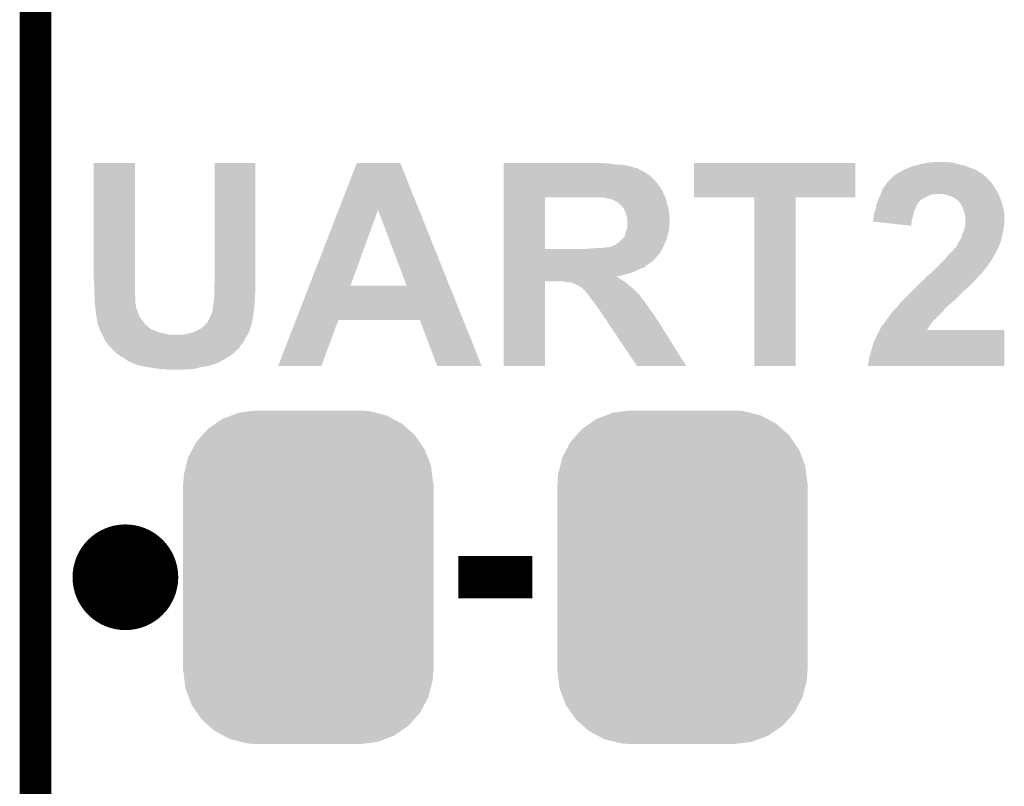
# Model space of a CAD drawing. Extents: x -0.05 to 0.95, y -0.15 to 2.1.
# Tile 24 of 51: x -0.05 to 0.13, y 0.99 to 1.13. Entities that reach past the tile are written whole.
import ezdxf

# ---------------------------------------------------------------- set-up
doc = ezdxf.new("R2010")
doc.units = 0
doc.layers.get('0').update_dxf_attribs({"linetype": 'CONTINUOUS'})
for name, color, linetype in [('LTE_IOT_13_CLICK_V101A_GKO', 9, 'CONTINUOUS'), ('LTE_IOT_13_CLICK_V101A_GTO', 11, 'CONTINUOUS'), ('LTE_IOT_13_CLICK_V101A_GTS', 8, 'CONTINUOUS')]:
    doc.layers.add(name, color=color, linetype=linetype)

# ---------------------------------------------------------------- blocks, each defined once
blk = doc.blocks.new('CUSTOM_171')
for points in [[(-0.01755, 0.02906), (-0.01625, 0.02996), (0.01772, 0.02906), (0.01604, 0.02996)], [(-0.01625, 0.02996), (-0.01451, 0.03062), (0.01604, 0.02996), (0.01479, 0.03062)], [(-0.01451, 0.03062), (-0.01315, 0.03114), (0.01479, 0.03062), (0.01274, 0.03114)], [(-0.01315, 0.03114), (-0.01076, 0.03144), (0.01274, 0.03114), (0.01157, 0.03144)], [(-0.01076, 0.03144), (-0.00985, 0.03155), (0.01157, 0.03144), (0.00985, 0.03155)], [(-0.02007, 0.02685), (-0.01898, 0.02807), (0.0202, 0.02685), (0.01884, 0.02807)], [(-0.01898, 0.02807), (-0.01755, 0.02906), (0.01884, 0.02807), (0.01772, 0.02906)], [(-0.02119, 0.02558), (-0.02007, 0.02685), (0.02107, 0.02558), (0.0202, 0.02685)], [(-0.02197, 0.02411), (-0.02119, 0.02558), (0.02208, 0.02411), (0.02107, 0.02558)], [(-0.02315, 0.021), (-0.02274, 0.02264), (0.02325, 0.021), (0.02263, 0.02264)], [(-0.02274, 0.02264), (-0.02197, 0.02411), (0.02263, 0.02264), (0.02208, 0.02411)], [(-0.02354, 0.01942), (-0.02315, 0.021), (0.02344, 0.01942), (0.02325, 0.021)], [(-0.02365, 0.0177), (-0.02354, 0.01942), (0.02365, 0.0177), (0.02344, 0.01942)], [(-0.0237, -0.0177), (-0.0237, 0.0177), (0.0237, -0.0177), (0.0237, 0.0177)], [(-0.02344, -0.01942), (-0.02365, -0.0177), (0.02354, -0.01942), (0.02365, -0.0177)], [(-0.02325, -0.021), (-0.02344, -0.01942), (0.02315, -0.021), (0.02354, -0.01942)], [(-0.02263, -0.02264), (-0.02325, -0.021), (0.02274, -0.02264), (0.02315, -0.021)], [(-0.02208, -0.02411), (-0.02263, -0.02264), (0.02197, -0.02411), (0.02274, -0.02264)], [(-0.02107, -0.02558), (-0.02208, -0.02411), (0.02119, -0.02558), (0.02197, -0.02411)], [(-0.0202, -0.02685), (-0.02107, -0.02558), (0.02007, -0.02685), (0.02119, -0.02558)], [(-0.01884, -0.02807), (-0.0202, -0.02685), (0.01898, -0.02807), (0.02007, -0.02685)], [(-0.01772, -0.02906), (-0.01884, -0.02807), (0.01755, -0.02906), (0.01898, -0.02807)], [(-0.01604, -0.02996), (-0.01772, -0.02906), (0.01625, -0.02996), (0.01755, -0.02906)], [(-0.01479, -0.03062), (-0.01604, -0.02996), (0.01451, -0.03062), (0.01625, -0.02996)], [(-0.01274, -0.03114), (-0.01479, -0.03062), (0.01315, -0.03114), (0.01451, -0.03062)], [(-0.01157, -0.03144), (-0.01274, -0.03114), (0.01076, -0.03144), (0.01315, -0.03114)], [(-0.00985, -0.03155), (-0.01157, -0.03144), (0.00985, -0.03155), (0.01076, -0.03144)]]:
    blk.add_solid(points)

msp = doc.modelspace()

# ---------------------------------------------------------------- linework, layer by layer
at = {"layer": 'LTE_IOT_13_CLICK_V101A_GKO', "const_width": 0.006}
msp.add_lwpolyline([(-0.05, -0.15), (-0.05, 2.01)], dxfattribs=at)
at = {"layer": 'LTE_IOT_13_CLICK_V101A_GTO', "const_width": 0.01}
msp.add_lwpolyline([(-0.038, 1.026, 1), (-0.028, 1.026, 1)], format="xyb", close=True, dxfattribs=at)
at = {"layer": 'LTE_IOT_13_CLICK_V101A_GTO', "const_width": 0.008}
msp.add_lwpolyline([(0.03, 1.026), (0.044, 1.026)], dxfattribs=at)
at = {"layer": 'LTE_IOT_13_CLICK_V101A_GTO'}
for points in [[(-0.039, 1.0827), (-0.039, 1.1044), (-0.0312, 1.0827), (-0.0312, 1.1044)], [(-0.039, 1.1044), (-0.039, 1.1044), (-0.0312, 1.1044), (-0.039, 1.1044)], [(-0.0161, 1.0841), (-0.0161, 1.1044), (-0.0084, 1.0841), (-0.0084, 1.1044)], [(-0.0161, 1.1044), (-0.0161, 1.1044), (-0.0084, 1.1044), (-0.0161, 1.1044)], [(0.00735, 1.0955), (0.0108, 1.1044), (0.02257, 1.0955), (0.019, 1.1044)], [(0.0108, 1.1044), (0.0108, 1.1044), (0.019, 1.1044), (0.0108, 1.1044)], [(0.0386, 1.1043), (0.0386, 1.1044), (0.0576, 1.1043), (0.057, 1.1044)], [(0.0386, 1.1041), (0.0386, 1.1043), (0.0598, 1.1041), (0.0583, 1.1043)], [(0.0386, 1.104), (0.0386, 1.1041), (0.0613, 1.104), (0.0598, 1.1041)], [(0.0386, 1.1037), (0.0386, 1.104), (0.0627, 1.1037), (0.0613, 1.104)], [(0.0386, 1.1035), (0.0386, 1.1037), (0.0633, 1.1035), (0.0627, 1.1037)], [(0.0386, 1.1034), (0.0386, 1.1035), (0.0638, 1.1034), (0.0633, 1.1035)], [(0.0386, 1.1033), (0.0386, 1.1034), (0.064, 1.1033), (0.0639, 1.1034)], [(0.0386, 1.1034), (0.0386, 1.1034), (0.0639, 1.1034), (0.0638, 1.1034)], [(0.0386, 1.1031), (0.0386, 1.1033), (0.0643, 1.1031), (0.064, 1.1033)], [(0.0386, 1.1029), (0.0386, 1.1031), (0.0648, 1.1029), (0.0643, 1.1031)], [(0.0386, 1.1025), (0.0386, 1.1029), (0.0655, 1.1025), (0.0648, 1.1029)], [(0.0746, 1.0979), (0.0746, 1.1044), (0.1051, 1.0979), (0.1051, 1.1044)], [(0.0746, 1.1044), (0.0746, 1.1044), (0.1051, 1.1044), (0.0746, 1.1044)], [(0.1138, 1.1028), (0.11413, 1.103), (0.1284, 1.1028), (0.1281, 1.103)], [(0.11413, 1.103), (0.1143, 1.1031), (0.1281, 1.103), (0.12783, 1.1031)], [(0.1143, 1.1031), (0.1148, 1.1033), (0.12783, 1.1031), (0.1273, 1.1033)], [(0.1148, 1.1033), (0.1155, 1.1036), (0.1273, 1.1033), (0.12655, 1.1036)], [(0.1155, 1.1036), (0.1161, 1.1038), (0.12655, 1.1036), (0.12605, 1.1038)], [(0.1161, 1.1038), (0.11647, 1.1039), (0.12605, 1.1038), (0.1258, 1.1039)], [(0.11647, 1.1039), (0.1176, 1.1042), (0.1258, 1.1039), (0.1244, 1.1042)], [(0.1176, 1.1042), (0.11873, 1.1044), (0.1244, 1.1042), (0.1237, 1.1044)], [(0.11873, 1.1044), (0.1193, 1.1045), (0.1237, 1.1044), (0.1231, 1.1045)], [(0.1193, 1.1045), (0.1202, 1.1046), (0.1226, 1.1045), (0.1221, 1.1046)], [(0.0386, 1.102), (0.0386, 1.1025), (0.0662, 1.102), (0.0655, 1.1025)], [(0.0386, 1.1014), (0.0386, 1.102), (0.0669, 1.1014), (0.0662, 1.102)], [(0.0386, 1.1006), (0.0386, 1.1014), (0.0676, 1.1006), (0.0669, 1.1014)], [(0.1114, 1.101), (0.1116, 1.1012), (0.1306, 1.101), (0.1303, 1.1012)], [(0.1116, 1.1012), (0.1118, 1.1014), (0.1303, 1.1012), (0.1302, 1.1014)], [(0.1118, 1.1014), (0.11192, 1.1015), (0.1302, 1.1014), (0.1301, 1.1015)], [(0.11192, 1.1015), (0.1125, 1.102), (0.1301, 1.1015), (0.12952, 1.102)], [(0.1125, 1.102), (0.1126, 1.1021), (0.12952, 1.102), (0.1294, 1.1021)], [(0.1126, 1.1021), (0.1128, 1.1022), (0.1294, 1.1021), (0.12926, 1.1022)], [(0.1128, 1.1022), (0.1134, 1.1026), (0.12926, 1.1022), (0.1287, 1.1026)], [(0.1134, 1.1026), (0.1138, 1.1028), (0.1287, 1.1026), (0.1284, 1.1028)], [(0.0386, 1.0996), (0.0386, 1.1006), (0.0683, 1.0996), (0.0676, 1.1006)], [(0.0386, 1.0995), (0.0386, 1.0996), (0.0683, 1.0995), (0.0683, 1.0996)], [(0.0386, 1.0992), (0.0386, 1.0995), (0.0686, 1.0992), (0.0683, 1.0995)], [(0.0386, 1.0986), (0.0386, 1.0992), (0.0688, 1.0986), (0.0686, 1.0992)], [(0.1099, 1.0985), (0.11026, 1.0994), (0.13219, 1.0985), (0.1317, 1.0994)], [(0.11026, 1.0994), (0.1103, 1.0995), (0.1317, 1.0994), (0.13164, 1.0995)], [(0.1103, 1.0995), (0.11059, 1.0999), (0.13164, 1.0995), (0.1314, 1.0999)], [(0.11059, 1.0999), (0.11116, 1.1007), (0.1314, 1.0999), (0.1308, 1.1007)], [(0.11116, 1.1007), (0.1113, 1.1009), (0.1308, 1.1007), (0.13067, 1.1009)], [(0.1113, 1.1009), (0.1114, 1.101), (0.13067, 1.1009), (0.1306, 1.101)], [(0.0386, 1.0979), (0.0386, 1.0986), (0.0692, 1.0979), (0.0688, 1.0986)], [(0.0386, 1.0881), (0.0386, 1.0979), (0.0464, 1.0881), (0.0464, 1.0979)], [(0.0386, 1.0979), (0.0386, 1.0979), (0.0464, 1.0979), (0.0552, 1.0979)], [(0.0575, 1.0978), (0.057, 1.0979), (0.06922, 1.0978), (0.0692, 1.0979)], [(0.058, 1.0977), (0.0578, 1.0978), (0.06924, 1.0977), (0.06922, 1.0978)], [(0.0587, 1.0976), (0.058, 1.0977), (0.06927, 1.0976), (0.06924, 1.0977)], [(0.0593, 1.0974), (0.0587, 1.0976), (0.06931, 1.0974), (0.06927, 1.0976)], [(0.0598, 1.0971), (0.0593, 1.0974), (0.06938, 1.0971), (0.06931, 1.0974)], [(0.086, 1.066), (0.086, 1.0979), (0.0938, 1.066), (0.0938, 1.0979)], [(0.086, 1.0979), (0.086, 1.0979), (0.0938, 1.0979), (0.1051, 1.0979)], [(0.10931, 1.0971), (0.10953, 1.0976), (0.1172, 1.0971), (0.1178, 1.0976)], [(0.10953, 1.0976), (0.1097, 1.098), (0.1178, 1.0976), (0.1186, 1.098)], [(0.1097, 1.098), (0.10978, 1.0982), (0.1186, 1.098), (0.119, 1.0982)], [(0.10978, 1.0982), (0.10986, 1.0984), (0.119, 1.0982), (0.1196, 1.0984)], [(0.10986, 1.0984), (0.1099, 1.0985), (0.1196, 1.0984), (0.1201, 1.0985)], [(0.1225, 1.0983), (0.1218, 1.0985), (0.1323, 1.0983), (0.13219, 1.0985)], [(0.1237, 1.0979), (0.1225, 1.0983), (0.13245, 1.0979), (0.1323, 1.0983)], [(0.1241, 1.0976), (0.1237, 1.0979), (0.13257, 1.0976), (0.13245, 1.0979)], [(0.1244, 1.0974), (0.1241, 1.0976), (0.13265, 1.0974), (0.13257, 1.0976)], [(0.1246, 1.0972), (0.1244, 1.0974), (0.13272, 1.0972), (0.13265, 1.0974)], [(0.0018, 1.0812), (0.00735, 1.0955), (0.0096, 1.0812), (0.0148, 1.0955)], [(0.0202, 1.0812), (0.0148, 1.0955), (0.0283, 1.0812), (0.02257, 1.0955)], [(0.06, 1.097), (0.0598, 1.0971), (0.0694, 1.097), (0.06938, 1.0971)], [(0.0602, 1.0969), (0.06, 1.097), (0.06943, 1.0969), (0.0694, 1.097)], [(0.0605, 1.0966), (0.0602, 1.0969), (0.06952, 1.0966), (0.06943, 1.0969)], [(0.0608, 1.0964), (0.0605, 1.0966), (0.06958, 1.0964), (0.06952, 1.0966)], [(0.0609, 1.0962), (0.0608, 1.0964), (0.06964, 1.0962), (0.06958, 1.0964)], [(0.06112, 1.096), (0.061, 1.0962), (0.0697, 1.096), (0.06964, 1.0962)], [(0.0616, 1.0952), (0.06112, 1.096), (0.06985, 1.0952), (0.0697, 1.096)], [(0.10883, 1.0954), (0.109, 1.0959), (0.1163, 1.0954), (0.11655, 1.0959)], [(0.109, 1.0959), (0.10901, 1.096), (0.11655, 1.0959), (0.1166, 1.096)], [(0.10901, 1.096), (0.10909, 1.0965), (0.1166, 1.096), (0.1168, 1.0965)], [(0.10909, 1.0965), (0.1091, 1.0966), (0.1168, 1.0965), (0.11685, 1.0966)], [(0.1091, 1.0966), (0.10923, 1.0969), (0.11685, 1.0966), (0.117, 1.0969)], [(0.10923, 1.0969), (0.10931, 1.0971), (0.117, 1.0969), (0.1172, 1.0971)], [(0.12477, 1.097), (0.1246, 1.0972), (0.1328, 1.097), (0.13272, 1.0972)], [(0.1251, 1.0966), (0.12477, 1.097), (0.13291, 1.0966), (0.1328, 1.097)], [(0.12525, 1.0963), (0.1251, 1.0966), (0.133, 1.0963), (0.13291, 1.0966)], [(0.1254, 1.096), (0.12525, 1.0963), (0.13307, 1.096), (0.133, 1.0963)], [(0.12557, 1.0955), (0.1254, 1.096), (0.1332, 1.0955), (0.13307, 1.096)], [(0.1258, 1.0948), (0.12557, 1.0955), (0.13329, 1.0948), (0.1332, 1.0955)], [(0.06166, 1.0949), (0.0616, 1.0952), (0.0699, 1.0949), (0.06985, 1.0952)], [(0.0617, 1.0947), (0.06166, 1.0949), (0.06992, 1.0947), (0.0699, 1.0949)], [(0.0619, 1.0942), (0.0617, 1.0947), (0.06995, 1.0942), (0.06992, 1.0947)], [(0.062, 1.0938), (0.0619, 1.0942), (0.06998, 1.0938), (0.06995, 1.0942)], [(0.062, 1.0936), (0.062, 1.0938), (0.07, 1.0936), (0.06998, 1.0938)], [(0.062, 1.0932), (0.062, 1.0936), (0.07, 1.0932), (0.07, 1.0936)], [(0.1085, 1.0938), (0.1086, 1.0942), (0.11586, 1.0938), (0.11598, 1.0942)], [(0.1085, 1.0936), (0.1085, 1.0938), (0.1158, 1.0936), (0.11586, 1.0938)], [(0.1085, 1.0935), (0.1085, 1.0936), (0.11579, 1.0935), (0.1158, 1.0936)], [(0.1086, 1.0947), (0.10883, 1.0954), (0.11613, 1.0947), (0.1163, 1.0954)], [(0.1086, 1.0946), (0.1086, 1.0947), (0.1161, 1.0946), (0.11613, 1.0947)], [(0.1086, 1.0942), (0.1086, 1.0946), (0.11598, 1.0942), (0.1161, 1.0946)], [(0.12582, 1.0947), (0.1258, 1.0948), (0.1333, 1.0947), (0.13329, 1.0948)], [(0.1259, 1.0942), (0.12582, 1.0947), (0.1333, 1.0942), (0.1333, 1.0947)], [(0.1259, 1.0929), (0.1259, 1.0942), (0.1333, 1.0929), (0.1333, 1.0942)], [(0.0617, 1.0914), (0.0619, 1.0919), (0.06976, 1.0914), (0.06986, 1.0919)], [(0.0619, 1.0919), (0.06193, 1.0921), (0.06986, 1.0919), (0.0699, 1.0921)], [(0.06193, 1.0921), (0.062, 1.0925), (0.0699, 1.0921), (0.0699, 1.0925)], [(0.062, 1.0929), (0.062, 1.0932), (0.0699, 1.0929), (0.07, 1.0932)], [(0.062, 1.0925), (0.062, 1.0929), (0.0699, 1.0925), (0.0699, 1.0929)], [(0.1084, 1.0933), (0.1085, 1.0935), (0.11577, 1.0933), (0.11579, 1.0935)], [(0.1157, 1.0925), (0.1084, 1.0933), (0.1157, 1.0925), (0.11577, 1.0933)], [(0.12559, 1.0915), (0.1257, 1.0918), (0.1331, 1.0915), (0.13314, 1.0918)], [(0.1257, 1.0918), (0.12584, 1.0923), (0.13314, 1.0918), (0.1332, 1.0923)], [(0.12584, 1.0923), (0.1259, 1.0925), (0.1332, 1.0923), (0.13323, 1.0925)], [(0.1259, 1.0925), (0.1259, 1.0929), (0.13323, 1.0925), (0.1333, 1.0929)], [(0.0605, 1.0895), (0.061, 1.09), (0.06919, 1.0895), (0.0694, 1.09)], [(0.061, 1.09), (0.0612, 1.0902), (0.0694, 1.09), (0.06945, 1.0902)], [(0.0612, 1.0903), (0.0615, 1.0906), (0.06948, 1.0903), (0.06956, 1.0906)], [(0.0612, 1.0902), (0.0612, 1.0903), (0.06945, 1.0902), (0.06948, 1.0903)], [(0.0615, 1.0906), (0.06162, 1.0911), (0.06956, 1.0906), (0.0697, 1.0911)], [(0.06162, 1.0911), (0.0617, 1.0914), (0.0697, 1.0911), (0.06976, 1.0914)], [(0.12495, 1.0898), (0.1252, 1.0903), (0.1327, 1.0898), (0.13281, 1.0903)], [(0.1252, 1.0903), (0.12531, 1.0907), (0.13281, 1.0903), (0.1329, 1.0907)], [(0.12531, 1.0907), (0.1254, 1.091), (0.1329, 1.0907), (0.13298, 1.091)], [(0.1254, 1.091), (0.12559, 1.0915), (0.13298, 1.091), (0.1331, 1.0915)], [(0.0386, 1.0876), (0.0386, 1.0881), (0.0683, 1.0876), (0.06855, 1.0881)], [(0.0386, 1.0881), (0.0386, 1.0881), (0.0539, 1.0881), (0.0464, 1.0881)], [(0.0539, 1.0881), (0.055, 1.0882), (0.06855, 1.0881), (0.0686, 1.0882)], [(0.055, 1.0882), (0.0562, 1.0883), (0.0686, 1.0882), (0.06865, 1.0883)], [(0.0573, 1.0883), (0.0578, 1.0884), (0.06865, 1.0883), (0.0687, 1.0884)], [(0.0583, 1.0884), (0.0587, 1.0885), (0.0687, 1.0884), (0.06875, 1.0885)], [(0.0587, 1.0885), (0.059, 1.0886), (0.06875, 1.0885), (0.0688, 1.0886)], [(0.0591, 1.0886), (0.0592, 1.0887), (0.0688, 1.0886), (0.06885, 1.0887)], [(0.0592, 1.0887), (0.0595, 1.0888), (0.06885, 1.0887), (0.0689, 1.0888)], [(0.0595, 1.0888), (0.0598, 1.089), (0.0689, 1.0888), (0.06898, 1.089)], [(0.0598, 1.089), (0.0605, 1.0895), (0.06898, 1.089), (0.06919, 1.0895)], [(0.1234, 1.0876), (0.12372, 1.088), (0.1318, 1.0876), (0.132, 1.088)], [(0.12372, 1.088), (0.1238, 1.0881), (0.132, 1.088), (0.13204, 1.0881)], [(0.1238, 1.0881), (0.1242, 1.0885), (0.13204, 1.0881), (0.1322, 1.0885)], [(0.1242, 1.0885), (0.12435, 1.0888), (0.1322, 1.0885), (0.1323, 1.0888)], [(0.12435, 1.0888), (0.1244, 1.0889), (0.1323, 1.0888), (0.1324, 1.0889)], [(0.1244, 1.089), (0.1246, 1.0893), (0.13243, 1.089), (0.13253, 1.0893)], [(0.1244, 1.0889), (0.1244, 1.089), (0.1324, 1.0889), (0.13243, 1.089)], [(0.1246, 1.0893), (0.1249, 1.0897), (0.13253, 1.0893), (0.13267, 1.0897)], [(0.1249, 1.0897), (0.12495, 1.0898), (0.13267, 1.0897), (0.1327, 1.0898)], [(0.0386, 1.087), (0.0386, 1.0876), (0.0679, 1.087), (0.0683, 1.0876)], [(0.0386, 1.0865), (0.0386, 1.087), (0.0674, 1.0865), (0.0679, 1.087)], [(0.0386, 1.0864), (0.0386, 1.0865), (0.0674, 1.0864), (0.0674, 1.0865)], [(0.0386, 1.0862), (0.0386, 1.0864), (0.0672, 1.0862), (0.0673, 1.0864)], [(0.0386, 1.0864), (0.0386, 1.0864), (0.0673, 1.0864), (0.0674, 1.0864)], [(0.0386, 1.086), (0.0386, 1.0862), (0.067, 1.086), (0.0672, 1.0862)], [(0.122, 1.0861), (0.12249, 1.0867), (0.13093, 1.0861), (0.1313, 1.0867)], [(0.12249, 1.0867), (0.1229, 1.0872), (0.1313, 1.0867), (0.13159, 1.0872)], [(0.1229, 1.0872), (0.12315, 1.0874), (0.13159, 1.0872), (0.1317, 1.0874)], [(0.12315, 1.0874), (0.1234, 1.0876), (0.1317, 1.0874), (0.1318, 1.0876)], [(0.0386, 1.0858), (0.0386, 1.086), (0.0667, 1.0858), (0.067, 1.086)], [(0.0386, 1.0855), (0.0386, 1.0858), (0.0664, 1.0855), (0.0667, 1.0858)], [(0.0386, 1.0853), (0.0386, 1.0855), (0.066, 1.0853), (0.0664, 1.0855)], [(0.0386, 1.085), (0.0386, 1.0853), (0.0656, 1.085), (0.066, 1.0853)], [(0.0386, 1.0846), (0.0386, 1.085), (0.0651, 1.0846), (0.0656, 1.085)], [(0.0386, 1.0844), (0.0386, 1.0846), (0.0645, 1.0844), (0.0651, 1.0846)], [(0.0386, 1.0841), (0.0386, 1.0844), (0.0638, 1.0841), (0.0645, 1.0844)], [(0.1199, 1.084), (0.1209, 1.085), (0.1294, 1.084), (0.1302, 1.085)], [(0.1209, 1.085), (0.1218, 1.0859), (0.1302, 1.085), (0.1308, 1.0859)], [(0.1218, 1.0859), (0.122, 1.0861), (0.1308, 1.0859), (0.13093, 1.0861)], [(-0.0389, 1.0816), (-0.039, 1.0827), (-0.0312, 1.0816), (-0.0312, 1.0827)], [(-0.0161, 1.0815), (-0.0161, 1.0841), (-0.0084, 1.0815), (-0.0084, 1.0841)], [(0.0386, 1.0838), (0.0386, 1.0841), (0.0632, 1.0838), (0.0638, 1.0841)], [(0.0386, 1.0835), (0.0386, 1.0838), (0.0624, 1.0835), (0.0632, 1.0838)], [(0.0386, 1.0831), (0.0386, 1.0835), (0.0608, 1.0831), (0.0624, 1.0835)], [(0.0386, 1.0829), (0.0386, 1.0831), (0.05981, 1.0829), (0.0608, 1.0831)], [(0.0386, 1.0826), (0.0386, 1.0829), (0.0603, 1.0826), (0.06, 1.0829)], [(0.0386, 1.0829), (0.0386, 1.0829), (0.06, 1.0829), (0.05981, 1.0829)], [(0.0386, 1.0824), (0.0386, 1.0826), (0.0607, 1.0824), (0.0603, 1.0826)], [(0.11786, 1.0821), (0.1183, 1.0825), (0.1277, 1.0821), (0.12804, 1.0825)], [(0.1183, 1.0826), (0.1185, 1.0828), (0.12813, 1.0826), (0.1283, 1.0828)], [(0.1183, 1.0825), (0.1183, 1.0826), (0.12804, 1.0825), (0.12813, 1.0826)], [(0.1185, 1.0828), (0.1187, 1.083), (0.1283, 1.0828), (0.1285, 1.083)], [(0.1187, 1.083), (0.1195, 1.0836), (0.1285, 1.083), (0.1291, 1.0836)], [(0.1195, 1.0836), (0.1196, 1.0837), (0.1291, 1.0836), (0.1292, 1.0837)], [(0.1196, 1.0837), (0.1199, 1.084), (0.1292, 1.0837), (0.1294, 1.084)], [(-0.0389, 1.0798), (-0.0389, 1.0816), (-0.0312, 1.0798), (-0.0312, 1.0816)], [(-0.0162, 1.0808), (-0.0161, 1.0815), (-0.0084, 1.0808), (-0.0084, 1.0815)], [(-0.0162, 1.0804), (-0.0162, 1.0808), (-0.0084, 1.0804), (-0.0084, 1.0808)], [(-0.00072, 1.0747), (0.0018, 1.0812), (0.03091, 1.0747), (0.0283, 1.0812)], [(0.0018, 1.0812), (0.0018, 1.0812), (0.0202, 1.0812), (0.0096, 1.0812)], [(0.0386, 1.082), (0.0386, 1.0824), (0.0613, 1.082), (0.0607, 1.0824)], [(0.0386, 1.066), (0.0386, 1.082), (0.0464, 1.066), (0.0464, 1.082)], [(0.0386, 1.082), (0.0386, 1.082), (0.0464, 1.082), (0.0496, 1.082)], [(0.0503, 1.0819), (0.0496, 1.082), (0.06144, 1.0819), (0.0613, 1.082)], [(0.0509, 1.0818), (0.0503, 1.0819), (0.06158, 1.0818), (0.06144, 1.0819)], [(0.0516, 1.0817), (0.0513, 1.0818), (0.06172, 1.0817), (0.06158, 1.0818)], [(0.0517, 1.0816), (0.0516, 1.0817), (0.06186, 1.0816), (0.06172, 1.0817)], [(0.052, 1.0815), (0.0518, 1.0816), (0.062, 1.0815), (0.06186, 1.0816)], [(0.0522, 1.0814), (0.052, 1.0815), (0.06212, 1.0814), (0.062, 1.0815)], [(0.0527, 1.0812), (0.0522, 1.0814), (0.06236, 1.0812), (0.06212, 1.0814)], [(0.05297, 1.081), (0.0527, 1.0812), (0.0626, 1.081), (0.06236, 1.0812)], [(0.0531, 1.0809), (0.05297, 1.081), (0.06272, 1.0809), (0.0626, 1.081)], [(0.0535, 1.0807), (0.0531, 1.0809), (0.06295, 1.0807), (0.06272, 1.0809)], [(0.0537, 1.0804), (0.0535, 1.0807), (0.0633, 1.0804), (0.06295, 1.0807)], [(0.116, 1.0803), (0.1169, 1.0812), (0.1258, 1.0803), (0.1268, 1.0812)], [(0.1169, 1.0812), (0.1172, 1.0815), (0.1268, 1.0812), (0.1271, 1.0815)], [(0.1172, 1.0815), (0.11786, 1.0821), (0.1271, 1.0815), (0.1277, 1.0821)], [(-0.0389, 1.0796), (-0.0389, 1.0798), (-0.03118, 1.0796), (-0.0312, 1.0798)], [(-0.0388, 1.0787), (-0.0389, 1.0796), (-0.0311, 1.0787), (-0.03118, 1.0796)], [(-0.0388, 1.0779), (-0.0388, 1.0787), (-0.0311, 1.0779), (-0.0311, 1.0787)], [(-0.0163, 1.0785), (-0.01624, 1.0788), (-0.00852, 1.0785), (-0.0085, 1.0788)], [(-0.01624, 1.0788), (-0.0162, 1.079), (-0.0085, 1.0788), (-0.00849, 1.079)], [(-0.0162, 1.079), (-0.0162, 1.0804), (-0.00849, 1.079), (-0.0084, 1.0804)], [(0.054, 1.0802), (0.0537, 1.0804), (0.0635, 1.0802), (0.0633, 1.0804)], [(0.0541, 1.08), (0.054, 1.0802), (0.0637, 1.08), (0.0635, 1.0802)], [(0.0544, 1.0797), (0.0541, 1.08), (0.064, 1.0797), (0.0637, 1.08)], [(0.0546, 1.0794), (0.0544, 1.0797), (0.0643, 1.0794), (0.064, 1.0797)], [(0.05498, 1.0789), (0.0546, 1.0794), (0.0646, 1.0789), (0.0643, 1.0794)], [(0.0552, 1.0786), (0.05498, 1.0789), (0.06485, 1.0786), (0.0646, 1.0789)], [(0.1143, 1.0786), (0.1145, 1.0788), (0.1241, 1.0786), (0.1243, 1.0788)], [(0.1145, 1.0788), (0.1147, 1.079), (0.1243, 1.0788), (0.1244, 1.079)], [(0.1147, 1.079), (0.1148, 1.0791), (0.1246, 1.079), (0.1246, 1.0791)], [(0.1147, 1.079), (0.1147, 1.079), (0.1244, 1.079), (0.1246, 1.079)], [(0.1148, 1.0791), (0.116, 1.0803), (0.1246, 1.0791), (0.1258, 1.0803)], [(-0.03879, 1.0778), (-0.0388, 1.0779), (-0.0311, 1.0778), (-0.0311, 1.0779)], [(-0.03873, 1.0774), (-0.03879, 1.0778), (-0.031, 1.0774), (-0.0311, 1.0778)], [(-0.03867, 1.077), (-0.03873, 1.0774), (-0.031, 1.077), (-0.031, 1.0774)], [(-0.03863, 1.0767), (-0.03867, 1.077), (-0.0308, 1.0767), (-0.031, 1.077)], [(-0.0165, 1.0769), (-0.01646, 1.0771), (-0.00863, 1.0769), (-0.0086, 1.0771)], [(-0.0165, 1.0765), (-0.0165, 1.0769), (-0.00869, 1.0765), (-0.00863, 1.0769)], [(-0.01646, 1.0771), (-0.0164, 1.0774), (-0.0086, 1.0771), (-0.00858, 1.0774)], [(-0.0164, 1.0774), (-0.0163, 1.078), (-0.00858, 1.0774), (-0.00855, 1.078)], [(-0.0163, 1.078), (-0.0163, 1.0785), (-0.00855, 1.078), (-0.00852, 1.0785)], [(0.05543, 1.0783), (0.0552, 1.0786), (0.0651, 1.0783), (0.06485, 1.0786)], [(0.0559, 1.0777), (0.05543, 1.0783), (0.06557, 1.0777), (0.0651, 1.0783)], [(0.05611, 1.0774), (0.0559, 1.0777), (0.0658, 1.0774), (0.06557, 1.0777)], [(0.05646, 1.0769), (0.05611, 1.0774), (0.0661, 1.0769), (0.0658, 1.0774)], [(0.0566, 1.0767), (0.05646, 1.0769), (0.06623, 1.0767), (0.0661, 1.0769)], [(0.1126, 1.0767), (0.113, 1.0771), (0.122, 1.0767), (0.1224, 1.0771)], [(0.113, 1.0771), (0.11323, 1.0774), (0.1224, 1.0771), (0.1227, 1.0774)], [(0.11323, 1.0774), (0.1136, 1.0779), (0.1227, 1.0774), (0.12328, 1.0779)], [(0.1136, 1.0779), (0.1143, 1.0786), (0.12328, 1.0779), (0.1241, 1.0786)], [(-0.0386, 1.0765), (-0.03863, 1.0767), (-0.03075, 1.0765), (-0.0308, 1.0767)], [(-0.0386, 1.0763), (-0.0386, 1.0765), (-0.0307, 1.0763), (-0.03075, 1.0765)], [(-0.0386, 1.076), (-0.0386, 1.0763), (-0.0306, 1.076), (-0.0307, 1.0763)], [(-0.03854, 1.0757), (-0.0386, 1.076), (-0.0305, 1.0757), (-0.0306, 1.076)], [(-0.03842, 1.0751), (-0.03854, 1.0757), (-0.0302, 1.0751), (-0.0305, 1.0757)], [(-0.0384, 1.075), (-0.03842, 1.0751), (-0.03012, 1.075), (-0.0302, 1.0751)], [(-0.0384, 1.0747), (-0.0384, 1.075), (-0.02987, 1.0747), (-0.03012, 1.075)], [(-0.0173, 1.0746), (-0.0171, 1.075), (-0.00897, 1.0746), (-0.0089, 1.075)], [(-0.0171, 1.075), (-0.0167, 1.0758), (-0.0089, 1.075), (-0.00879, 1.0758)], [(-0.0167, 1.0758), (-0.0165, 1.0765), (-0.00879, 1.0758), (-0.00869, 1.0765)], [(0.05687, 1.0763), (0.0566, 1.0767), (0.0665, 1.0763), (0.06623, 1.0767)], [(0.0572, 1.0758), (0.05687, 1.0763), (0.06692, 1.0758), (0.0665, 1.0763)], [(0.05727, 1.0757), (0.0572, 1.0758), (0.067, 1.0757), (0.06692, 1.0758)], [(0.0575, 1.0754), (0.05727, 1.0757), (0.06717, 1.0754), (0.067, 1.0757)], [(0.0577, 1.075), (0.0575, 1.0754), (0.0674, 1.075), (0.06717, 1.0754)], [(0.058, 1.0748), (0.0577, 1.075), (0.06754, 1.0748), (0.0674, 1.075)], [(0.11108, 1.0748), (0.11124, 1.075), (0.1202, 1.0748), (0.1204, 1.075)], [(0.11124, 1.075), (0.1114, 1.0752), (0.1204, 1.075), (0.12053, 1.0752)], [(0.1114, 1.0752), (0.11147, 1.0753), (0.12053, 1.0752), (0.1206, 1.0753)], [(0.11147, 1.0753), (0.1118, 1.0758), (0.1206, 1.0753), (0.12118, 1.0758)], [(0.1118, 1.0758), (0.11188, 1.0759), (0.12118, 1.0758), (0.1213, 1.0759)], [(0.11188, 1.0759), (0.1123, 1.0764), (0.1213, 1.0759), (0.12174, 1.0764)], [(0.1123, 1.0764), (0.1126, 1.0767), (0.12174, 1.0764), (0.122, 1.0767)], [(-0.03833, 1.0745), (-0.0384, 1.0747), (-0.0297, 1.0745), (-0.02987, 1.0747)], [(-0.0383, 1.0744), (-0.03833, 1.0745), (-0.02963, 1.0744), (-0.0297, 1.0745)], [(-0.0383, 1.0741), (-0.0383, 1.0744), (-0.02941, 1.0741), (-0.02963, 1.0744)], [(-0.03819, 1.0738), (-0.0383, 1.0741), (-0.0292, 1.0738), (-0.02941, 1.0741)], [(-0.038, 1.0733), (-0.03819, 1.0738), (-0.0286, 1.0733), (-0.0292, 1.0738)], [(-0.03789, 1.073), (-0.038, 1.0733), (-0.0283, 1.073), (-0.0286, 1.0733)], [(-0.0192, 1.0728), (-0.0185, 1.0732), (-0.00947, 1.0728), (-0.00936, 1.0732)], [(-0.0185, 1.0733), (-0.0182, 1.0734), (-0.00933, 1.0733), (-0.0093, 1.0734)], [(-0.0185, 1.0732), (-0.0185, 1.0733), (-0.00936, 1.0732), (-0.00933, 1.0733)], [(-0.0182, 1.0734), (-0.018, 1.0737), (-0.0093, 1.0734), (-0.00918, 1.0737)], [(-0.018, 1.0737), (-0.0178, 1.0739), (-0.00918, 1.0737), (-0.0091, 1.0739)], [(-0.0178, 1.0739), (-0.0176, 1.0741), (-0.0091, 1.0739), (-0.0091, 1.0741)], [(-0.0176, 1.0741), (-0.01748, 1.0743), (-0.0091, 1.0741), (-0.0091, 1.0743)], [(-0.01748, 1.0743), (-0.01742, 1.0744), (-0.009, 1.0743), (-0.009, 1.0744)], [(-0.01748, 1.0743), (-0.01748, 1.0743), (-0.0091, 1.0743), (-0.009, 1.0743)], [(-0.01742, 1.0744), (-0.0173, 1.0746), (-0.009, 1.0744), (-0.00897, 1.0746)], [(-0.0041, 1.066), (-0.00072, 1.0747), (0.0041, 1.066), (0.0073, 1.0747)], [(-0.00072, 1.0747), (-0.00072, 1.0747), (0.0073, 1.0747), (0.0227, 1.0747)], [(0.026, 1.066), (0.0227, 1.0747), (0.0344, 1.066), (0.03091, 1.0747)], [(0.0581, 1.0745), (0.058, 1.0748), (0.06776, 1.0745), (0.06754, 1.0748)], [(0.0582, 1.0744), (0.0581, 1.0745), (0.06783, 1.0744), (0.06776, 1.0745)], [(0.0582, 1.0743), (0.0582, 1.0744), (0.0679, 1.0743), (0.06783, 1.0744)], [(0.05874, 1.0735), (0.0582, 1.0743), (0.0684, 1.0735), (0.0679, 1.0743)], [(0.0638, 1.066), (0.05874, 1.0735), (0.0731, 1.066), (0.0684, 1.0735)], [(0.10973, 1.0728), (0.11, 1.0733), (0.1187, 1.0728), (0.11899, 1.0733)], [(0.11, 1.0734), (0.1101, 1.0735), (0.11904, 1.0734), (0.1191, 1.0735)], [(0.11, 1.0733), (0.11, 1.0734), (0.11899, 1.0733), (0.11904, 1.0734)], [(0.1101, 1.0735), (0.1102, 1.0737), (0.1191, 1.0735), (0.11924, 1.0737)], [(0.1102, 1.0737), (0.1105, 1.0739), (0.11924, 1.0737), (0.11939, 1.0739)], [(0.1105, 1.0739), (0.11065, 1.0742), (0.11939, 1.0739), (0.1196, 1.0742)], [(0.11065, 1.0742), (0.1107, 1.0743), (0.1196, 1.0742), (0.1197, 1.0743)], [(0.1107, 1.0743), (0.11077, 1.0744), (0.1197, 1.0743), (0.1198, 1.0744)], [(0.11077, 1.0744), (0.111, 1.0747), (0.1198, 1.0744), (0.12, 1.0747)], [(0.111, 1.0747), (0.11108, 1.0748), (0.12, 1.0747), (0.1201, 1.0748)], [(0.11108, 1.0748), (0.11108, 1.0748), (0.1201, 1.0748), (0.1202, 1.0748)], [(-0.03774, 1.0726), (-0.03789, 1.073), (-0.0273, 1.0726), (-0.0283, 1.073)], [(-0.0377, 1.0725), (-0.03774, 1.0726), (-0.02703, 1.0725), (-0.0273, 1.0726)], [(-0.03759, 1.0723), (-0.0377, 1.0725), (-0.0265, 1.0723), (-0.02703, 1.0725)], [(-0.03747, 1.0721), (-0.03759, 1.0723), (-0.0256, 1.0721), (-0.0265, 1.0723)], [(-0.03736, 1.0719), (-0.03747, 1.0721), (-0.0246, 1.0719), (-0.0256, 1.0721)], [(-0.0373, 1.0718), (-0.03736, 1.0719), (-0.00996, 1.0718), (-0.0099, 1.0719)], [(-0.037, 1.0712), (-0.0373, 1.0718), (-0.0103, 1.0712), (-0.00996, 1.0718)], [(-0.0224, 1.0719), (-0.0216, 1.072), (-0.0099, 1.0719), (-0.00985, 1.072)], [(-0.0216, 1.072), (-0.02, 1.0724), (-0.00985, 1.072), (-0.00965, 1.0724)], [(-0.02, 1.0724), (-0.0194, 1.0727), (-0.00965, 1.0724), (-0.0095, 1.0727)], [(-0.0194, 1.0727), (-0.0192, 1.0728), (-0.0095, 1.0727), (-0.00947, 1.0728)], [(0.1087, 1.0707), (0.1093, 1.072), (0.1333, 1.0707), (0.1333, 1.072)], [(0.1093, 1.072), (0.10973, 1.0728), (0.1333, 1.072), (0.1333, 1.0728)], [(0.10973, 1.0728), (0.10973, 1.0728), (0.1333, 1.0728), (0.1187, 1.0728)], [(-0.0367, 1.0706), (-0.037, 1.0712), (-0.01063, 1.0706), (-0.0103, 1.0712)], [(-0.03648, 1.0703), (-0.0367, 1.0706), (-0.0108, 1.0703), (-0.01063, 1.0706)], [(-0.0364, 1.0702), (-0.03648, 1.0703), (-0.01089, 1.0702), (-0.0108, 1.0703)], [(-0.0362, 1.0699), (-0.0364, 1.0702), (-0.01114, 1.0699), (-0.01089, 1.0702)], [(-0.0359, 1.0696), (-0.0362, 1.0699), (-0.0114, 1.0696), (-0.01114, 1.0699)], [(-0.0357, 1.0694), (-0.0359, 1.0696), (-0.0114, 1.0694), (-0.0114, 1.0696)], [(-0.0355, 1.0692), (-0.0357, 1.0694), (-0.0116, 1.0692), (-0.0114, 1.0694)], [(0.108, 1.0684), (0.1083, 1.0695), (0.1333, 1.0684), (0.1333, 1.0695)], [(0.1083, 1.0695), (0.1087, 1.0707), (0.1333, 1.0695), (0.1333, 1.0707)], [(-0.0352, 1.0689), (-0.0355, 1.0692), (-0.012, 1.0689), (-0.0116, 1.0692)], [(-0.0347, 1.0684), (-0.0352, 1.0689), (-0.0125, 1.0684), (-0.012, 1.0689)], [(-0.034, 1.0679), (-0.0347, 1.0684), (-0.0132, 1.0679), (-0.0125, 1.0684)], [(-0.0332, 1.0674), (-0.034, 1.0679), (-0.014, 1.0674), (-0.0132, 1.0679)], [(0.1077, 1.0674), (0.108, 1.0684), (0.1333, 1.0674), (0.1333, 1.0684)], [(-0.0326, 1.067), (-0.0332, 1.0674), (-0.01472, 1.067), (-0.014, 1.0674)], [(-0.03243, 1.0669), (-0.0326, 1.067), (-0.0149, 1.0669), (-0.01472, 1.067)], [(-0.0321, 1.0667), (-0.03243, 1.0669), (-0.0153, 1.0667), (-0.0149, 1.0669)], [(-0.0317, 1.0666), (-0.0321, 1.0667), (-0.0155, 1.0666), (-0.0153, 1.0667)], [(-0.0317, 1.0665), (-0.0317, 1.0666), (-0.0157, 1.0665), (-0.0155, 1.0666)], [(-0.03135, 1.0664), (-0.0316, 1.0665), (-0.0159, 1.0664), (-0.0157, 1.0665)], [(-0.0311, 1.0663), (-0.03135, 1.0664), (-0.0161, 1.0663), (-0.016, 1.0664)], [(-0.03135, 1.0664), (-0.03135, 1.0664), (-0.016, 1.0664), (-0.0159, 1.0664)], [(-0.0308, 1.0662), (-0.0311, 1.0663), (-0.0166, 1.0662), (-0.0164, 1.0663)], [(-0.0311, 1.0663), (-0.0311, 1.0663), (-0.0164, 1.0663), (-0.0161, 1.0663)], [(-0.0305, 1.0661), (-0.0308, 1.0662), (-0.017, 1.0661), (-0.0166, 1.0662)], [(-0.02957, 1.0659), (-0.0305, 1.0661), (-0.0174, 1.0659), (-0.017, 1.0661)], [(-0.0291, 1.0658), (-0.02957, 1.0659), (-0.0184, 1.0658), (-0.0179, 1.0659)], [(-0.0284, 1.0657), (-0.0291, 1.0658), (-0.0189, 1.0657), (-0.0184, 1.0658)], [(-0.0263, 1.0654), (-0.0284, 1.0657), (-0.0202, 1.0654), (-0.0189, 1.0657)], [(0.0344, 1.066), (0.0344, 1.066), (0.0344, 1.066), (0.026, 1.066)], [(0.1075, 1.0662), (0.1076, 1.0664), (0.1333, 1.0662), (0.1333, 1.0664)], [(0.1075, 1.066), (0.1075, 1.0662), (0.1333, 1.066), (0.1333, 1.0662)], [(0.1076, 1.0667), (0.1077, 1.067), (0.1333, 1.0667), (0.1333, 1.067)], [(0.1076, 1.0664), (0.1076, 1.0667), (0.1333, 1.0664), (0.1333, 1.0667)], [(0.1077, 1.067), (0.1077, 1.0674), (0.1333, 1.067), (0.1333, 1.0674)], [(-0.0251, 1.0653), (-0.0257, 1.0654), (-0.0216, 1.0653), (-0.0202, 1.0654)]]:
    msp.add_solid(points, dxfattribs=at)

# ---------------------------------------------------------------- block references
at = {"layer": 'LTE_IOT_13_CLICK_V101A_GTS'}
for p in [(0.0016, 1.026), (0.0724, 1.026)]:
    msp.add_blockref('CUSTOM_171', p, dxfattribs=at)

doc.saveas('drawing.dxf')
